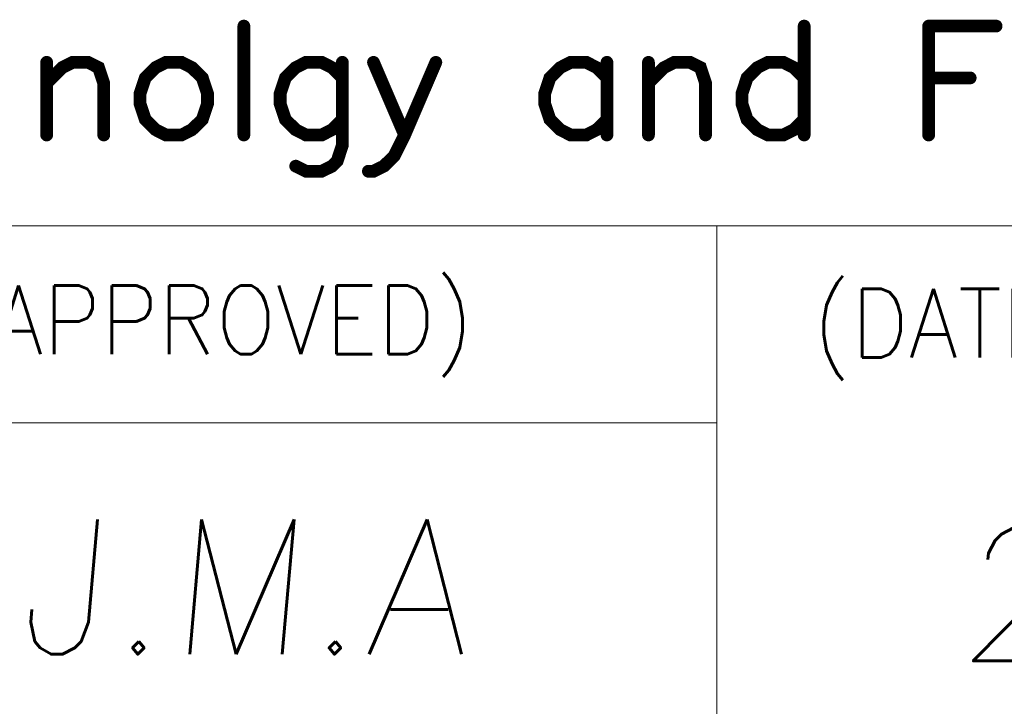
# Model space of a CAD drawing. Header units: millimetres. Extents: x 4065 to 8083, y -652 to 5416.
# Tile 85 of 256: x 7968 to 8001, y 284 to 307. Entities that reach past the tile are written whole.
import ezdxf
from ezdxf.enums import TextEntityAlignment as Align

# ---------------------------------------------------------------- set-up
doc = ezdxf.new("R2010")
doc.units = ezdxf.units.MM
doc.header["$LTSCALE"] = 0.8
doc.layers.get('0').update_dxf_attribs({"linetype": 'CONTINUOUS', "lineweight": 0})
doc.layers.add('2', color=3, linetype='CONTINUOUS', lineweight=0)
doc.styles.get("Standard").update_dxf_attribs({"font": 'romans.shx', "width": 0.8, "oblique": 5, "bigfont": 'whgtxt.shx'})

# ---------------------------------------------------------------- blocks, each defined once
blk = doc.blocks.new('SMOOTH_0$064516')
at = {"const_width": 0.0323}
blk.add_lwpolyline([(-0.0161, 0, 1), (0.0161, 0, 1)], format="xyb", close=True, dxfattribs=at)
blk = doc.blocks.new('logo')
at = {"color": 7, "const_width": 0.859}
for points in [[(-3449.151, 5311.965), (-3449.151, 5304.641)], [(-3411.479, 5311.965), (-3411.479, 5304.641)], [(-3403.107, 5311.965), (-3398.573, 5311.965)], [(-3403.107, 5311.965), (-3403.107, 5304.641)], [(-3462.409, 5308.127), (-3461.362, 5309.175), (-3460.666, 5309.527), (-3459.618, 5309.527), (-3458.923, 5309.175), (-3458.571, 5308.127), (-3458.571, 5304.641)], [(-3462.409, 5309.527), (-3462.409, 5304.641)], [(-3454.389, 5309.527), (-3455.084, 5309.175), (-3455.78, 5308.479), (-3456.132, 5307.431), (-3456.132, 5306.736), (-3455.78, 5305.688), (-3455.084, 5304.993), (-3454.389, 5304.641), (-3453.341, 5304.641), (-3452.646, 5304.993), (-3451.942, 5305.688), (-3451.598, 5306.736), (-3451.598, 5307.431), (-3451.942, 5308.479), (-3452.646, 5309.175), (-3453.341, 5309.527), (-3454.389, 5309.527)], [(-3442.53, 5308.479), (-3443.226, 5309.175), (-3443.921, 5309.527), (-3444.969, 5309.527), (-3445.664, 5309.175), (-3446.36, 5308.479), (-3446.712, 5307.431), (-3446.712, 5306.736), (-3446.36, 5305.688), (-3445.664, 5304.993), (-3444.969, 5304.641), (-3443.921, 5304.641), (-3443.226, 5304.993), (-3442.53, 5305.688)], [(-3442.53, 5309.527), (-3442.53, 5303.945), (-3442.874, 5302.897), (-3443.226, 5302.545), (-3443.921, 5302.202), (-3444.969, 5302.202), (-3445.664, 5302.545)], [(-3436.244, 5309.527), (-3438.34, 5304.641), (-3439.035, 5303.241), (-3439.739, 5302.545), (-3440.435, 5302.202), (-3440.778, 5302.202)], [(-3440.435, 5309.527), (-3438.34, 5304.641)], [(-3424.738, 5308.479), (-3425.433, 5309.175), (-3426.129, 5309.527), (-3427.176, 5309.527), (-3427.872, 5309.175), (-3428.576, 5308.479), (-3428.92, 5307.431), (-3428.92, 5306.736), (-3428.576, 5305.688), (-3427.872, 5304.993), (-3427.176, 5304.641), (-3426.129, 5304.641), (-3425.433, 5304.993), (-3424.738, 5305.688)], [(-3424.738, 5309.527), (-3424.738, 5304.641)], [(-3421.947, 5308.127), (-3420.899, 5309.175), (-3420.204, 5309.527), (-3419.156, 5309.527), (-3418.452, 5309.175), (-3418.109, 5308.127), (-3418.109, 5304.641)], [(-3421.947, 5309.527), (-3421.947, 5304.641)], [(-3411.479, 5308.479), (-3412.175, 5309.175), (-3412.87, 5309.527), (-3413.918, 5309.527), (-3414.622, 5309.175), (-3415.318, 5308.479), (-3415.661, 5307.431), (-3415.661, 5306.736), (-3415.318, 5305.688), (-3414.622, 5304.993), (-3413.918, 5304.641), (-3412.87, 5304.641), (-3412.175, 5304.993), (-3411.479, 5305.688)], [(-3403.107, 5308.479), (-3400.316, 5308.479)]]:
    blk.add_lwpolyline(points, dxfattribs=at)
at = {"color": 7, "xscale": 13.31, "yscale": 13.31, "zscale": 13.31}
for p in [(-3449.151, 5311.965), (-3411.479, 5311.965), (-3403.107, 5311.965), (-3403.107, 5311.965), (-3398.573, 5311.965), (-3462.409, 5309.527), (-3461.362, 5309.175), (-3460.666, 5309.527), (-3459.618, 5309.527), (-3458.923, 5309.175), (-3455.084, 5309.175), (-3454.389, 5309.527), (-3454.389, 5309.527), (-3453.341, 5309.527), (-3452.646, 5309.175), (-3445.664, 5309.175), (-3444.969, 5309.527), (-3443.921, 5309.527), (-3443.226, 5309.175), (-3442.53, 5309.527), (-3440.435, 5309.527), (-3436.244, 5309.527), (-3427.872, 5309.175), (-3427.176, 5309.527), (-3426.129, 5309.527), (-3425.433, 5309.175), (-3424.738, 5309.527), (-3421.947, 5309.527), (-3420.899, 5309.175), (-3420.204, 5309.527), (-3419.156, 5309.527), (-3418.452, 5309.175), (-3414.622, 5309.175), (-3413.918, 5309.527), (-3412.87, 5309.527), (-3412.175, 5309.175), (-3455.78, 5308.479), (-3451.942, 5308.479), (-3446.36, 5308.479), (-3442.53, 5308.479), (-3428.576, 5308.479), (-3424.738, 5308.479), (-3415.318, 5308.479), (-3411.479, 5308.479), (-3403.107, 5308.479), (-3400.316, 5308.479), (-3462.409, 5308.127), (-3458.571, 5308.127), (-3421.947, 5308.127), (-3418.109, 5308.127), (-3456.132, 5307.431), (-3451.598, 5307.431), (-3446.712, 5307.431), (-3428.92, 5307.431), (-3415.661, 5307.431), (-3456.132, 5306.736), (-3451.598, 5306.736), (-3446.712, 5306.736), (-3428.92, 5306.736), (-3415.661, 5306.736), (-3455.78, 5305.688), (-3451.942, 5305.688), (-3446.36, 5305.688), (-3442.53, 5305.688), (-3428.576, 5305.688), (-3424.738, 5305.688), (-3415.318, 5305.688), (-3411.479, 5305.688), (-3455.084, 5304.993), (-3452.646, 5304.993), (-3445.664, 5304.993), (-3443.226, 5304.993), (-3427.872, 5304.993), (-3425.433, 5304.993), (-3414.622, 5304.993), (-3412.175, 5304.993), (-3462.409, 5304.641), (-3458.571, 5304.641), (-3454.389, 5304.641), (-3453.341, 5304.641), (-3449.151, 5304.641), (-3444.969, 5304.641), (-3443.921, 5304.641), (-3438.34, 5304.641), (-3438.34, 5304.641), (-3427.176, 5304.641), (-3426.129, 5304.641), (-3424.738, 5304.641), (-3421.947, 5304.641), (-3418.109, 5304.641), (-3413.918, 5304.641), (-3412.87, 5304.641), (-3411.479, 5304.641), (-3403.107, 5304.641), (-3442.53, 5303.945), (-3439.035, 5303.241), (-3445.664, 5302.545), (-3443.226, 5302.545), (-3442.874, 5302.897), (-3439.739, 5302.545), (-3444.969, 5302.202), (-3443.921, 5302.202), (-3440.778, 5302.202), (-3440.435, 5302.202)]:
    blk.add_blockref('SMOOTH_0$064516', p, dxfattribs=at)

msp = doc.modelspace()

# ---------------------------------------------------------------- linework, layer by layer
at = {"color": 7, "linetype": 'Continuous'}
for p, q in [((7902.84, 299.652), (8054.179, 299.652)), ((7991.669, 240.433), (7991.669, 299.652)), ((7902.84, 293.073), (7991.669, 293.073))]:
    msp.add_line(p, q, dxfattribs=at)

# ---------------------------------------------------------------- block references
at = {"color": 3, "linetype": 'Continuous', "xscale": 0.4968601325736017, "yscale": 0.4968601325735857, "zscale": 0.4968601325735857}
msp.add_blockref('logo', (9689.61, -2332.978), dxfattribs=at)

# ---------------------------------------------------------------- texts
at = {"color": 7, "linetype": 'Continuous', "width": 0.933333}
for s, p in [('(APPROVED)', (7966.235, 297.655)), ('(DATE)', (7994.872, 297.543))]:
    msp.add_text(s, height=2.288, dxfattribs=at).set_placement(p, align=Align.TOP_LEFT)
at = {"layer": '2', "linetype": 'Continuous', "oblique": 5}
msp.add_text('J.M.A', height=4.5075, dxfattribs=at).set_placement((7968.263, 285.333))
at = {"layer": '2', "oblique": 5}
msp.add_text('2015-09-21', height=4.4437, dxfattribs=at).set_placement((7999.662, 285.113))

doc.saveas('drawing.dxf')
